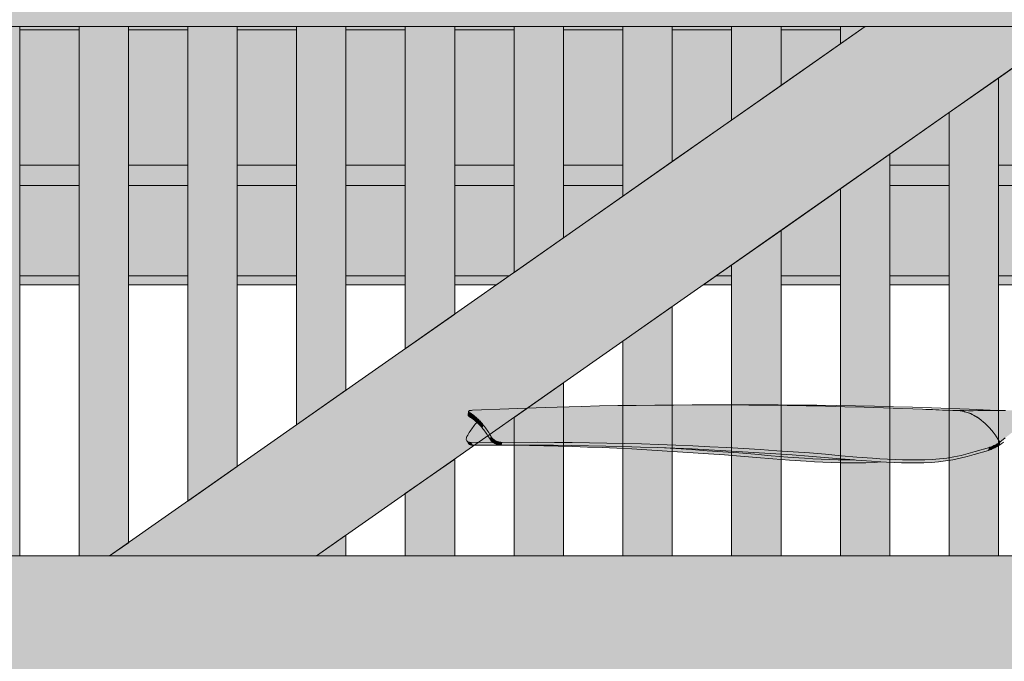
# Model space of a CAD drawing. Header units: millimetres. Extents: x 1567 to 2756, y -116 to 725.
# Tile 98 of 256: x 1694 to 1713, y 427 to 440. Entities that reach past the tile are written whole.
import ezdxf

# ---------------------------------------------------------------- set-up
doc = ezdxf.new("R2010")
doc.units = ezdxf.units.MM
doc.layers.add('Ech.1_50', color=7, linetype='Continuous')

msp = doc.modelspace()

# ---------------------------------------------------------------- hatches: boundary and pattern name
at = {"layer": 'Ech.1_50', "linetype": 'Continuous', "lineweight": 5, "true_color": 0xe6f1fc, "transparency": 33554687}
for points in [[(1586.223, 440.296), (1777.723, 440.296), (1777.723, 481.046), (1586.223, 481.046), (1586.223, 440.296)], [(1693.523, 440.228), (1694.723, 440.228), (1694.723, 440.296), (1693.523, 440.296), (1693.523, 440.228)], [(1695.723, 440.228), (1696.923, 440.228), (1696.923, 440.296), (1695.723, 440.296), (1695.723, 440.228)], [(1697.923, 440.228), (1699.123, 440.228), (1699.123, 440.296), (1697.923, 440.296), (1697.923, 440.228)], [(1700.123, 440.228), (1701.323, 440.228), (1701.323, 440.296), (1700.123, 440.296), (1700.123, 440.228)], [(1702.323, 440.228), (1703.523, 440.228), (1703.523, 440.296), (1702.323, 440.296), (1702.323, 440.228)], [(1704.523, 440.228), (1705.723, 440.228), (1705.723, 440.296), (1704.523, 440.296), (1704.523, 440.228)], [(1706.723, 440.228), (1707.923, 440.228), (1707.923, 440.296), (1706.723, 440.296), (1706.723, 440.228)], [(1708.923, 440.228), (1710.123, 440.228), (1710.123, 440.296), (1708.923, 440.296), (1708.923, 440.228)]]:
    msp.add_hatch(color=7, dxfattribs=at).paths.add_polyline_path(points)
at = {"layer": 'Ech.1_50', "linetype": 'Continuous', "lineweight": 5, "true_color": 0xeaddd7, "transparency": 33554687}
for points in [[(1692.523, 429.596), (1693.523, 429.596), (1693.523, 440.296), (1692.523, 440.296), (1692.523, 429.596)], [(1694.723, 429.596), (1695.341, 429.596), (1695.723, 429.864), (1695.723, 440.296), (1694.723, 440.296), (1694.723, 429.596)], [(1697.923, 440.296), (1696.923, 440.296), (1696.923, 430.704), (1697.923, 431.404), (1697.923, 440.296)], [(1700.123, 440.296), (1699.123, 440.296), (1699.123, 432.244), (1700.123, 432.944), (1700.123, 440.296)], [(1702.323, 440.296), (1701.323, 440.296), (1701.323, 433.785), (1702.323, 434.485), (1702.323, 440.296)], [(1704.523, 440.296), (1703.523, 440.296), (1703.523, 435.325), (1704.523, 436.025), (1704.523, 440.296)], [(1706.723, 440.296), (1705.723, 440.296), (1705.723, 436.866), (1706.723, 437.566), (1706.723, 440.296)], [(1708.923, 440.296), (1707.923, 440.296), (1707.923, 438.406), (1708.923, 439.106), (1708.923, 440.296)], [(1710.622, 440.296), (1710.123, 440.296), (1710.123, 439.947), (1710.622, 440.296)], [(1712.323, 429.596), (1713.323, 429.596), (1713.323, 439.257), (1712.323, 438.557), (1712.323, 429.596)], [(1710.123, 429.596), (1711.123, 429.596), (1711.123, 437.717), (1710.123, 437.017), (1710.123, 429.596)], [(1707.923, 429.596), (1708.923, 429.596), (1708.923, 436.176), (1707.923, 435.476), (1707.923, 429.596)], [(1705.723, 429.596), (1706.723, 429.596), (1706.723, 434.636), (1705.723, 433.936), (1705.723, 429.596)], [(1703.523, 429.596), (1704.523, 429.596), (1704.523, 433.095), (1703.523, 432.395), (1703.523, 429.596)], [(1701.323, 429.596), (1702.323, 429.596), (1702.323, 431.555), (1701.323, 430.855), (1701.323, 429.596)], [(1699.525, 429.596), (1700.123, 429.596), (1700.123, 430.015), (1699.525, 429.596)]]:
    msp.add_hatch(color=254, dxfattribs=at).paths.add_polyline_path(points)
at = {"layer": 'Ech.1_50', "linetype": 'Continuous', "lineweight": 5, "true_color": 0xe0d1b3, "transparency": 33554687}
for points in [[(1693.523, 437.492), (1694.723, 437.492), (1694.723, 440.228), (1693.523, 440.228), (1693.523, 437.492)], [(1695.723, 437.492), (1696.923, 437.492), (1696.923, 440.228), (1695.723, 440.228), (1695.723, 437.492)], [(1697.923, 437.492), (1699.123, 437.492), (1699.123, 440.228), (1697.923, 440.228), (1697.923, 437.492)], [(1700.123, 437.492), (1701.323, 437.492), (1701.323, 440.228), (1700.123, 440.228), (1700.123, 437.492)], [(1702.323, 437.492), (1703.523, 437.492), (1703.523, 440.228), (1702.323, 440.228), (1702.323, 437.492)], [(1704.523, 437.492), (1705.723, 437.492), (1705.723, 440.228), (1704.523, 440.228), (1704.523, 437.492)], [(1707.923, 440.228), (1706.723, 440.228), (1706.723, 437.566), (1707.923, 438.406), (1707.923, 440.228)], [(1710.123, 440.228), (1708.923, 440.228), (1708.923, 439.106), (1710.123, 439.947), (1710.123, 440.228)], [(1713.323, 437.492), (1714.523, 437.492), (1714.523, 440.098), (1713.323, 439.257), (1713.323, 437.492)], [(1711.123, 437.492), (1712.323, 437.492), (1712.323, 438.557), (1711.123, 437.717), (1711.123, 437.492)], [(1693.523, 437.082), (1694.723, 437.082), (1694.723, 437.492), (1693.523, 437.492), (1693.523, 437.082)], [(1695.723, 437.082), (1696.923, 437.082), (1696.923, 437.492), (1695.723, 437.492), (1695.723, 437.082)], [(1697.923, 437.082), (1699.123, 437.082), (1699.123, 437.492), (1697.923, 437.492), (1697.923, 437.082)], [(1700.123, 437.082), (1701.323, 437.082), (1701.323, 437.492), (1700.123, 437.492), (1700.123, 437.082)], [(1702.323, 437.082), (1703.523, 437.082), (1703.523, 437.492), (1702.323, 437.492), (1702.323, 437.082)], [(1704.523, 437.082), (1705.723, 437.082), (1705.723, 437.492), (1704.523, 437.492), (1704.523, 437.082)], [(1711.123, 437.082), (1712.323, 437.082), (1712.323, 437.492), (1711.123, 437.492), (1711.123, 437.082)], [(1713.323, 437.082), (1714.523, 437.082), (1714.523, 437.492), (1713.323, 437.492), (1713.323, 437.082)]]:
    msp.add_hatch(color=254, dxfattribs=at).paths.add_polyline_path(points)
at = {"layer": 'Ech.1_50', "linetype": 'Continuous', "lineweight": 5, "true_color": 0xe0d9d1, "transparency": 33554687}
msp.add_hatch(color=254, dxfattribs=at).paths.add_polyline_path([(1714.807, 440.296), (1710.622, 440.296), (1695.341, 429.596), (1699.525, 429.596), (1714.807, 440.296)])
at = {"layer": 'Ech.1_50', "linetype": 'Continuous', "lineweight": 5, "true_color": 0xf7e0b3, "transparency": 33554687}
for points in [[(1693.523, 435.258), (1694.723, 435.258), (1694.723, 437.082), (1693.523, 437.082), (1693.523, 435.258)], [(1695.723, 435.258), (1696.923, 435.258), (1696.923, 437.082), (1695.723, 437.082), (1695.723, 435.258)], [(1697.923, 435.258), (1699.123, 435.258), (1699.123, 437.082), (1697.923, 437.082), (1697.923, 435.258)], [(1700.123, 435.258), (1701.323, 435.258), (1701.323, 437.082), (1700.123, 437.082), (1700.123, 435.258)], [(1702.323, 435.258), (1703.427, 435.258), (1703.523, 435.325), (1703.523, 437.082), (1702.323, 437.082), (1702.323, 435.258)], [(1705.723, 437.082), (1704.523, 437.082), (1704.523, 436.025), (1705.723, 436.866), (1705.723, 437.082)], [(1708.923, 435.258), (1710.123, 435.258), (1710.123, 437.017), (1708.923, 436.176), (1708.923, 435.258)], [(1711.123, 435.258), (1712.323, 435.258), (1712.323, 437.082), (1711.123, 437.082), (1711.123, 435.258)], [(1713.323, 435.258), (1714.523, 435.258), (1714.523, 437.082), (1713.323, 437.082), (1713.323, 435.258)], [(1707.611, 435.258), (1707.923, 435.258), (1707.923, 435.476), (1707.611, 435.258)], [(1693.523, 435.077), (1694.723, 435.077), (1694.723, 435.258), (1693.523, 435.258), (1693.523, 435.077)], [(1695.723, 435.077), (1696.923, 435.077), (1696.923, 435.258), (1695.723, 435.258), (1695.723, 435.077)], [(1697.923, 435.077), (1699.123, 435.077), (1699.123, 435.258), (1697.923, 435.258), (1697.923, 435.077)], [(1700.123, 435.077), (1701.323, 435.077), (1701.323, 435.258), (1700.123, 435.258), (1700.123, 435.077)], [(1703.427, 435.258), (1702.323, 435.258), (1702.323, 435.077), (1703.169, 435.077), (1703.427, 435.258)], [(1707.353, 435.077), (1707.923, 435.077), (1707.923, 435.258), (1707.611, 435.258), (1707.353, 435.077)], [(1708.923, 435.077), (1710.123, 435.077), (1710.123, 435.258), (1708.923, 435.258), (1708.923, 435.077)], [(1711.123, 435.077), (1712.323, 435.077), (1712.323, 435.258), (1711.123, 435.258), (1711.123, 435.077)], [(1713.323, 435.077), (1714.523, 435.077), (1714.523, 435.258), (1713.323, 435.258), (1713.323, 435.077)]]:
    msp.add_hatch(color=254, dxfattribs=at).paths.add_polyline_path(points)
at = {"layer": 'Ech.1_50', "linetype": 'Continuous', "lineweight": 5, "true_color": 0xb9b9b9, "transparency": 33554687}
h = msp.add_hatch(color=9, dxfattribs=at)
h.paths.add_polyline_path([(1707.505, 432.649), (1707.124, 432.649), (1706.745, 432.647), (1706.368, 432.644), (1705.992, 432.64), (1705.62, 432.635), (1705.249, 432.628), (1704.882, 432.619), (1704.15, 432.599), (1703.418, 432.572), (1702.683, 432.541), (1702.665, 432.539), (1702.648, 432.538), (1702.633, 432.535), (1702.621, 432.533), (1702.612, 432.529), (1702.605, 432.525), (1702.601, 432.521), (1702.6, 432.517), (1702.6, 432.516), (1702.602, 432.51), (1702.607, 432.504), (1702.614, 432.498), (1702.624, 432.491), (1702.632, 432.487), (1702.639, 432.482), (1702.647, 432.478), (1702.654, 432.473), (1702.662, 432.468), (1702.669, 432.463), (1702.677, 432.458), (1702.684, 432.453), (1702.691, 432.447), (1702.699, 432.442), (1702.703, 432.439), (1702.707, 432.436), (1702.711, 432.433), (1702.715, 432.43), (1702.719, 432.427), (1702.723, 432.424), (1702.727, 432.42), (1702.731, 432.417), (1702.735, 432.414), (1702.739, 432.411), (1702.75, 432.401), (1702.762, 432.39), (1702.774, 432.38), (1702.785, 432.369), (1702.797, 432.359), (1702.808, 432.347), (1702.82, 432.336), (1702.831, 432.324), (1702.842, 432.312), (1702.854, 432.3), (1702.857, 432.296), (1702.861, 432.292), (1702.865, 432.287), (1702.869, 432.283), (1702.872, 432.279), (1702.876, 432.275), (1702.88, 432.27), (1702.883, 432.266), (1702.887, 432.262), (1702.891, 432.257), (1702.908, 432.235), (1702.926, 432.212), (1702.943, 432.189), (1702.961, 432.165), (1702.977, 432.141), (1702.994, 432.115), (1703.01, 432.089), (1703.027, 432.062), (1703.043, 432.035), (1703.059, 432.008), (1703.069, 431.993), (1703.081, 431.978), (1703.095, 431.963), (1703.111, 431.95), (1703.129, 431.937), (1703.148, 431.925), (1703.169, 431.915), (1703.191, 431.907), (1703.213, 431.9), (1703.235, 431.896), (1703.257, 431.893), (1703.279, 431.892), (1703.988, 431.894), (1704.342, 431.892), (1704.695, 431.889), (1705.047, 431.884), (1705.399, 431.878), (1705.75, 431.87), (1706.099, 431.86), (1706.447, 431.848), (1706.794, 431.835), (1707.14, 431.82), (1707.483, 431.804), (1707.825, 431.786), (1708.164, 431.766), (1708.501, 431.746), (1708.836, 431.724), (1709.167, 431.701), (1709.496, 431.677), (1709.82, 431.651), (1710.141, 431.623), (1710.458, 431.595), (1710.771, 431.57), (1710.925, 431.559), (1711.079, 431.55), (1711.231, 431.544), (1711.383, 431.539), (1711.533, 431.536), (1711.683, 431.536), (1711.832, 431.538), (1711.98, 431.545), (1712.127, 431.557), (1712.274, 431.574), (1712.42, 431.598), (1712.564, 431.629), (1712.708, 431.664), (1712.852, 431.704), (1713.139, 431.789), (1713.15, 431.794), (1713.161, 431.798), (1713.172, 431.803), (1713.191, 431.81), (1713.209, 431.818), (1713.228, 431.826), (1713.246, 431.835), (1713.263, 431.843), (1713.28, 431.852), (1713.297, 431.862), (1713.313, 431.872), (1713.329, 431.882), (1713.345, 431.892), (1713.352, 431.897), (1713.317, 431.949), (1713.282, 432.001), (1713.273, 432.014), (1713.211, 432.099), (1713.201, 432.113), (1713.193, 432.123), (1713.18, 432.138), (1713.174, 432.145), (1713.137, 432.189), (1713.099, 432.229), (1713.06, 432.266), (1713.059, 432.267), (1713.046, 432.279), (1712.98, 432.336), (1712.974, 432.34), (1712.959, 432.351), (1712.94, 432.366), (1712.929, 432.375), (1712.917, 432.382), (1712.9, 432.394), (1712.898, 432.395), (1712.893, 432.399), (1712.883, 432.406), (1712.837, 432.433), (1712.818, 432.443), (1712.815, 432.445), (1712.79, 432.457), (1712.781, 432.462), (1712.773, 432.466), (1712.74, 432.48), (1712.73, 432.484), (1712.688, 432.499), (1712.645, 432.511), (1712.64, 432.512), (1712.637, 432.512), (1712.627, 432.514), (1712.558, 432.527), (1712.479, 432.535), (1712.478, 432.536), (1712.477, 432.536), (1712.443, 432.537), (1712.408, 432.538), (1712.401, 432.539), (1712.331, 432.541), (1712.261, 432.543), (1712.192, 432.546), (1712.123, 432.549), (1712.055, 432.551), (1711.988, 432.554), (1711.922, 432.556), (1711.855, 432.559), (1711.786, 432.562), (1710.996, 432.589), (1710.603, 432.601), (1710.211, 432.612), (1709.821, 432.621), (1709.432, 432.629), (1708.658, 432.641), (1708.272, 432.645), (1707.888, 432.648), (1707.505, 432.649)])
h.paths.add_polyline_path([(1713.193, 432.123), (1713.211, 432.1), (1713.211, 432.099), (1713.193, 432.123), (1713.185, 432.133), (1713.175, 432.145), (1713.183, 432.135), (1713.193, 432.123)])
for points in [[(1702.606, 432.421), (1702.615, 432.415), (1702.624, 432.491), (1702.614, 432.498), (1702.607, 432.504), (1702.602, 432.51), (1702.6, 432.516), (1702.592, 432.439), (1702.592, 432.438), (1702.594, 432.433), (1702.598, 432.427), (1702.606, 432.421)], [(1702.615, 432.415), (1702.622, 432.41), (1702.63, 432.406), (1702.637, 432.401), (1702.644, 432.397), (1702.652, 432.392), (1702.659, 432.387), (1702.666, 432.382), (1702.673, 432.377), (1702.681, 432.372), (1702.688, 432.367), (1702.699, 432.442), (1702.691, 432.447), (1702.684, 432.453), (1702.677, 432.458), (1702.669, 432.463), (1702.662, 432.468), (1702.654, 432.473), (1702.647, 432.478), (1702.639, 432.482), (1702.632, 432.487), (1702.624, 432.491), (1702.615, 432.415)], [(1702.688, 432.367), (1702.692, 432.364), (1702.696, 432.361), (1702.699, 432.358), (1702.703, 432.355), (1702.707, 432.352), (1702.711, 432.349), (1702.715, 432.346), (1702.719, 432.343), (1702.723, 432.34), (1702.727, 432.337), (1702.739, 432.411), (1702.735, 432.414), (1702.731, 432.417), (1702.727, 432.42), (1702.723, 432.424), (1702.719, 432.427), (1702.715, 432.43), (1702.711, 432.433), (1702.707, 432.436), (1702.703, 432.439), (1702.699, 432.442), (1702.688, 432.367)], [(1702.727, 432.337), (1702.738, 432.327), (1702.749, 432.317), (1702.761, 432.307), (1702.772, 432.297), (1702.783, 432.287), (1702.795, 432.276), (1702.806, 432.265), (1702.817, 432.253), (1702.828, 432.242), (1702.839, 432.23), (1702.854, 432.3), (1702.842, 432.312), (1702.831, 432.324), (1702.82, 432.336), (1702.808, 432.347), (1702.797, 432.359), (1702.785, 432.369), (1702.774, 432.38), (1702.762, 432.39), (1702.75, 432.401), (1702.739, 432.411), (1702.727, 432.337)], [(1715.498, 432.556), (1715.486, 432.556), (1715.474, 432.556), (1715.462, 432.556), (1715.45, 432.556), (1715.438, 432.556), (1715.426, 432.556), (1715.414, 432.555), (1715.402, 432.555), (1715.39, 432.555), (1715.378, 432.555), (1715.366, 432.555), (1715.354, 432.555), (1715.342, 432.555), (1715.331, 432.555), (1715.319, 432.555), (1715.307, 432.555), (1715.296, 432.555), (1715.284, 432.555), (1715.272, 432.554), (1715.261, 432.554), (1715.249, 432.554), (1715.237, 432.554), (1715.226, 432.554), (1715.214, 432.554), (1715.203, 432.554), (1715.192, 432.554), (1715.182, 432.553), (1715.171, 432.553), (1715.161, 432.553), (1715.151, 432.553), (1715.141, 432.553), (1715.131, 432.553), (1715.121, 432.553), (1715.111, 432.552), (1715.101, 432.552), (1715.092, 432.552), (1715.082, 432.552), (1715.072, 432.552), (1715.051, 432.551), (1715.017, 432.551), (1714.939, 432.55), (1714.918, 432.549), (1714.907, 432.549), (1714.896, 432.549), (1714.886, 432.549), (1714.876, 432.549), (1714.866, 432.549), (1714.856, 432.548), (1714.846, 432.548), (1714.836, 432.548), (1714.827, 432.548), (1714.817, 432.548), (1714.806, 432.548), (1714.795, 432.548), (1714.784, 432.547), (1714.774, 432.547), (1714.764, 432.547), (1714.754, 432.547), (1714.752, 432.547), (1714.745, 432.547), (1714.746, 432.547), (1714.737, 432.547), (1714.734, 432.547), (1714.733, 432.547), (1714.73, 432.547), (1714.728, 432.547), (1714.723, 432.547), (1714.721, 432.547), (1714.714, 432.547), (1714.679, 432.547), (1714.617, 432.547), (1714.549, 432.547), (1714.476, 432.546), (1714.399, 432.546), (1714.319, 432.546), (1714.156, 432.545), (1713.99, 432.544), (1713.82, 432.543), (1713.733, 432.542), (1713.644, 432.541), (1713.464, 432.539), (1713.279, 432.537), (1713.092, 432.534), (1712.905, 432.533), (1712.811, 432.532), (1712.716, 432.532), (1712.62, 432.533), (1712.522, 432.535), (1712.499, 432.535), (1712.497, 432.535), (1712.493, 432.536), (1712.489, 432.536), (1712.48, 432.536), (1712.558, 432.527), (1712.627, 432.514), (1712.637, 432.512), (1712.64, 432.512), (1712.645, 432.511), (1712.688, 432.499), (1712.73, 432.484), (1712.74, 432.48), (1712.753, 432.474), (1712.79, 432.458), (1712.837, 432.433), (1712.883, 432.406), (1712.929, 432.375), (1712.974, 432.34), (1713.019, 432.303), (1713.046, 432.279), (1713.059, 432.267), (1713.06, 432.266), (1713.062, 432.264), (1713.064, 432.262), (1713.108, 432.219), (1713.151, 432.173), (1713.174, 432.145), (1713.175, 432.145), (1713.185, 432.133), (1713.193, 432.123), (1713.234, 432.07), (1713.274, 432.014), (1713.277, 432.009), (1713.282, 432.001), (1713.352, 431.897), (1713.457, 431.982), (1713.561, 432.065), (1713.665, 432.145), (1713.72, 432.181), (1713.778, 432.215), (1713.839, 432.247), (1713.904, 432.276), (1713.97, 432.303), (1714.039, 432.329), (1714.109, 432.352), (1714.182, 432.374), (1714.257, 432.394), (1714.334, 432.412), (1714.413, 432.429), (1714.494, 432.445), (1714.576, 432.459), (1714.66, 432.473), (1714.745, 432.485), (1714.832, 432.497), (1714.92, 432.507), (1715.009, 432.517), (1715.1, 432.526), (1715.192, 432.533), (1715.285, 432.539), (1715.381, 432.543), (1715.477, 432.546), (1715.524, 432.546), (1715.526, 432.546), (1715.572, 432.547), (1715.573, 432.547), (1715.62, 432.547), (1715.667, 432.547), (1715.759, 432.547), (1715.848, 432.547), (1715.934, 432.547), (1715.977, 432.547), (1716.018, 432.547), (1716.058, 432.547), (1716.095, 432.547), (1716.099, 432.547), (1716.112, 432.547), (1716.118, 432.547), (1716.122, 432.547), (1716.136, 432.547), (1716.217, 432.547), (1716.22, 432.547), (1716.219, 432.55), (1716.22, 432.553), (1716.21, 432.548), (1716.2, 432.548), (1716.19, 432.548), (1716.18, 432.548), (1716.17, 432.549), (1716.158, 432.549), (1716.145, 432.549), (1716.132, 432.549), (1716.118, 432.549), (1716.103, 432.55), (1716.075, 432.55), (1716.063, 432.551), (1716.051, 432.551), (1716.039, 432.551), (1716.026, 432.551), (1716.013, 432.551), (1716, 432.552), (1715.987, 432.552), (1715.974, 432.552), (1715.962, 432.552), (1715.95, 432.552), (1715.938, 432.552), (1715.926, 432.553), (1715.914, 432.553), (1715.902, 432.553), (1715.89, 432.553), (1715.878, 432.553), (1715.759, 432.554), (1715.735, 432.554), (1715.723, 432.554), (1715.711, 432.555), (1715.699, 432.555), (1715.686, 432.555), (1715.674, 432.555), (1715.661, 432.555), (1715.649, 432.555), (1715.636, 432.555), (1715.624, 432.555), (1715.612, 432.555), (1715.599, 432.555), (1715.587, 432.555), (1715.574, 432.555), (1715.562, 432.556), (1715.549, 432.556), (1715.536, 432.556), (1715.523, 432.556), (1715.511, 432.556), (1715.498, 432.556)], [(1702.641, 431.892), (1703.092, 431.893), (1703.077, 431.905), (1703.062, 431.919), (1703.05, 431.934), (1703.04, 431.949), (1703.024, 431.976), (1703.009, 432.002), (1702.993, 432.027), (1702.977, 432.052), (1702.96, 432.077), (1702.944, 432.1), (1702.927, 432.123), (1702.91, 432.145), (1702.892, 432.167), (1702.875, 432.189), (1702.871, 432.193), (1702.868, 432.197), (1702.864, 432.202), (1702.861, 432.206), (1702.857, 432.21), (1702.853, 432.214), (1702.85, 432.218), (1702.846, 432.222), (1702.843, 432.226), (1702.839, 432.23), (1702.828, 432.242), (1702.817, 432.253), (1702.806, 432.265), (1702.795, 432.276), (1702.783, 432.287), (1702.772, 432.297), (1702.771, 432.298), (1702.769, 432.296), (1702.765, 432.292), (1702.761, 432.287), (1702.758, 432.283), (1702.754, 432.279), (1702.751, 432.275), (1702.747, 432.27), (1702.743, 432.266), (1702.74, 432.262), (1702.736, 432.257), (1702.719, 432.235), (1702.701, 432.212), (1702.684, 432.189), (1702.667, 432.165), (1702.65, 432.141), (1702.634, 432.115), (1702.618, 432.089), (1702.602, 432.062), (1702.586, 432.035), (1702.571, 432.008), (1702.564, 431.993), (1702.559, 431.978), (1702.556, 431.963), (1702.557, 431.95), (1702.56, 431.937), (1702.565, 431.925), (1702.566, 431.924), (1702.573, 431.915), (1702.583, 431.907), (1702.594, 431.9), (1702.608, 431.896), (1702.624, 431.893), (1702.641, 431.892)], [(1702.839, 432.23), (1702.843, 432.226), (1702.846, 432.222), (1702.85, 432.218), (1702.853, 432.214), (1702.857, 432.21), (1702.861, 432.206), (1702.864, 432.202), (1702.868, 432.197), (1702.871, 432.193), (1702.875, 432.189), (1702.891, 432.257), (1702.887, 432.262), (1702.883, 432.266), (1702.88, 432.27), (1702.876, 432.275), (1702.872, 432.279), (1702.869, 432.283), (1702.865, 432.287), (1702.861, 432.292), (1702.857, 432.296), (1702.854, 432.3), (1702.839, 432.23)], [(1702.875, 432.189), (1702.892, 432.167), (1702.91, 432.145), (1702.927, 432.123), (1702.944, 432.1), (1702.96, 432.077), (1702.977, 432.052), (1702.993, 432.027), (1703.009, 432.002), (1703.024, 431.976), (1703.04, 431.949), (1703.059, 432.008), (1703.043, 432.035), (1703.027, 432.062), (1703.01, 432.089), (1702.994, 432.115), (1702.977, 432.141), (1702.961, 432.165), (1702.943, 432.189), (1702.926, 432.212), (1702.908, 432.235), (1702.891, 432.257), (1702.875, 432.189)], [(1703.279, 431.892), (1703.257, 431.893), (1703.235, 431.896), (1703.213, 431.9), (1703.191, 431.907), (1703.169, 431.915), (1703.148, 431.925), (1703.129, 431.937), (1703.111, 431.95), (1703.095, 431.963), (1703.081, 431.978), (1703.069, 431.993), (1703.059, 432.008), (1703.04, 431.949), (1703.05, 431.934), (1703.062, 431.919), (1703.077, 431.905), (1703.093, 431.892), (1703.111, 431.88), (1703.131, 431.869), (1703.151, 431.859), (1703.173, 431.851), (1703.194, 431.845), (1703.216, 431.84), (1703.238, 431.838), (1703.26, 431.837), (1703.279, 431.892)], [(1713.201, 432.113), (1713.193, 432.123), (1713.211, 432.1), (1713.201, 432.113)], [(1702.641, 431.892), (1702.624, 431.893), (1702.608, 431.896), (1702.594, 431.9), (1702.583, 431.907), (1702.572, 431.915), (1702.602, 431.869), (1702.602, 431.869), (1702.61, 431.859), (1702.621, 431.851), (1702.633, 431.845), (1702.646, 431.84), (1702.662, 431.838), (1702.679, 431.837), (1702.641, 431.892)], [(1710.291, 431.477), (1710.466, 431.477), (1710.64, 431.481), (1710.816, 431.488), (1710.942, 431.497), (1710.906, 431.499), (1710.752, 431.509), (1710.44, 431.533), (1710.412, 431.536), (1710.255, 431.536), (1710.082, 431.539), (1709.909, 431.544), (1709.737, 431.55), (1709.566, 431.559), (1709.396, 431.57), (1709.059, 431.595), (1708.725, 431.623), (1708.395, 431.651), (1708.069, 431.677), (1707.746, 431.701), (1707.427, 431.724), (1707.11, 431.746), (1706.797, 431.766), (1706.569, 431.781), (1706.431, 431.786), (1706.082, 431.798), (1705.732, 431.808), (1705.382, 431.817), (1705.03, 431.824), (1704.677, 431.83), (1704.324, 431.834), (1703.97, 431.836), (1703.26, 431.837), (1703.238, 431.838), (1703.216, 431.84), (1703.194, 431.845), (1703.173, 431.851), (1703.151, 431.859), (1703.131, 431.869), (1703.111, 431.88), (1703.093, 431.892), (1703.092, 431.893), (1702.641, 431.892), (1702.679, 431.837), (1703.253, 431.836), (1703.542, 431.834), (1703.832, 431.83), (1704.123, 431.824), (1704.415, 431.817), (1704.71, 431.808), (1705.006, 431.798), (1705.304, 431.786), (1705.604, 431.773), (1705.906, 431.758), (1706.211, 431.741), (1706.519, 431.723), (1706.83, 431.703), (1707.143, 431.683), (1707.459, 431.661), (1707.779, 431.638), (1708.102, 431.615), (1708.429, 431.589), (1708.759, 431.561), (1709.093, 431.533), (1709.431, 431.509), (1709.601, 431.499), (1709.772, 431.49), (1709.944, 431.484), (1710.117, 431.479), (1710.291, 431.477)], [(1703.26, 431.837), (1703.97, 431.836), (1704.324, 431.834), (1704.677, 431.83), (1705.03, 431.824), (1705.382, 431.817), (1705.732, 431.808), (1706.082, 431.798), (1706.431, 431.786), (1706.778, 431.773), (1707.123, 431.758), (1707.466, 431.741), (1707.808, 431.723), (1708.147, 431.703), (1708.484, 431.683), (1708.819, 431.661), (1709.15, 431.638), (1709.478, 431.615), (1709.803, 431.589), (1710.123, 431.561), (1710.44, 431.533), (1710.752, 431.509), (1710.906, 431.499), (1711.059, 431.49), (1711.212, 431.484), (1711.363, 431.479), (1711.513, 431.477), (1711.663, 431.477), (1711.811, 431.481), (1711.959, 431.488), (1712.107, 431.5), (1712.253, 431.517), (1712.399, 431.541), (1712.544, 431.572), (1712.689, 431.607), (1712.833, 431.646), (1713.121, 431.73), (1713.139, 431.789), (1712.852, 431.704), (1712.708, 431.664), (1712.564, 431.629), (1712.42, 431.598), (1712.274, 431.574), (1712.127, 431.557), (1711.98, 431.545), (1711.832, 431.538), (1711.683, 431.536), (1711.533, 431.536), (1711.383, 431.539), (1711.231, 431.544), (1711.079, 431.55), (1710.925, 431.559), (1710.771, 431.57), (1710.458, 431.595), (1710.141, 431.623), (1709.82, 431.651), (1709.496, 431.677), (1709.167, 431.701), (1708.836, 431.724), (1708.501, 431.746), (1708.164, 431.766), (1707.825, 431.786), (1707.483, 431.804), (1707.14, 431.82), (1706.794, 431.835), (1706.447, 431.848), (1706.099, 431.86), (1705.75, 431.87), (1705.399, 431.878), (1705.047, 431.884), (1704.695, 431.889), (1704.342, 431.892), (1703.988, 431.894), (1703.279, 431.892), (1703.26, 431.837)], [(1713.121, 431.73), (1713.132, 431.734), (1713.144, 431.739), (1713.155, 431.743), (1713.172, 431.803), (1713.161, 431.798), (1713.15, 431.794), (1713.139, 431.789), (1713.121, 431.73)], [(1713.155, 431.743), (1713.174, 431.751), (1713.193, 431.758), (1713.211, 431.766), (1713.229, 431.775), (1713.247, 431.783), (1713.265, 431.792), (1713.281, 431.802), (1713.298, 431.811), (1713.314, 431.821), (1713.331, 431.831), (1713.333, 431.842), (1713.314, 431.872), (1713.329, 431.882), (1713.345, 431.892), (1713.313, 431.872), (1713.297, 431.862), (1713.28, 431.852), (1713.263, 431.843), (1713.246, 431.835), (1713.228, 431.826), (1713.209, 431.818), (1713.191, 431.81), (1713.172, 431.803), (1713.155, 431.743)], [(1710.255, 431.536), (1710.412, 431.536), (1710.123, 431.561), (1709.803, 431.589), (1709.478, 431.615), (1709.15, 431.638), (1708.819, 431.661), (1708.484, 431.683), (1708.147, 431.703), (1707.808, 431.723), (1707.466, 431.741), (1707.123, 431.758), (1706.778, 431.773), (1706.569, 431.781), (1706.797, 431.766), (1707.11, 431.746), (1707.427, 431.724), (1707.746, 431.701), (1708.069, 431.677), (1708.395, 431.651), (1708.725, 431.623), (1709.059, 431.595), (1709.396, 431.57), (1709.566, 431.559), (1709.737, 431.55), (1709.909, 431.544), (1710.082, 431.539), (1710.255, 431.536)]]:
    msp.add_hatch(color=9, dxfattribs=at).paths.add_polyline_path(points)
at = {"layer": 'Ech.1_50', "linetype": 'Continuous', "lineweight": 5, "true_color": 0xe3bbbb, "transparency": 33554687}
msp.add_hatch(color=9, dxfattribs=at).paths.add_polyline_path([(1683.723, 427.196), (1750.723, 427.196), (1750.723, 429.596), (1683.723, 429.596), (1683.723, 427.196)])

# ---------------------------------------------------------------- linework, layer by layer
at = {"layer": 'Ech.1_50', "color": 250, "linetype": 'Continuous', "lineweight": 5}
for p, q in [((1708.081, 432.649), (1707.888, 432.648)), ((1708.475, 432.649), (1708.081, 432.649)), ((1708.868, 432.648), (1708.475, 432.649)), ((1709.26, 432.645), (1708.868, 432.648)), ((1709.65, 432.641), (1709.26, 432.645)), ((1710.427, 432.629), (1709.65, 432.641)), ((1710.814, 432.621), (1710.427, 432.629)), ((1711.2, 432.612), (1710.814, 432.621)), ((1711.584, 432.601), (1711.2, 432.612)), ((1711.966, 432.589), (1711.584, 432.601)), ((1712.728, 432.562), (1711.966, 432.589)), ((1712.479, 432.536), (1712.478, 432.536)), ((1712.48, 432.536), (1712.478, 432.536)), ((1712.479, 432.535), (1712.478, 432.536)), ((1712.479, 432.536), (1712.479, 432.536)), ((1712.48, 432.536), (1712.479, 432.536)), ((1712.53, 432.533), (1712.499, 432.535)), ((1712.505, 432.535), (1712.499, 432.535)), ((1712.553, 432.531), (1712.53, 432.533)), ((1712.551, 432.531), (1712.537, 432.533)), ((1712.555, 432.53), (1712.55, 432.531)), ((1712.564, 432.529), (1712.551, 432.531)), ((1712.591, 432.523), (1712.553, 432.531)), ((1712.564, 432.529), (1712.555, 432.53)), ((1712.564, 432.529), (1712.556, 432.53)), ((1712.584, 432.524), (1712.564, 432.529)), ((1712.627, 432.514), (1712.591, 432.523)), ((1712.688, 432.497), (1712.637, 432.512)), ((1712.638, 432.512), (1712.637, 432.512)), ((1712.64, 432.511), (1712.638, 432.512)), ((1712.731, 432.483), (1712.686, 432.498)), ((1712.74, 432.479), (1712.688, 432.497)), ((1712.753, 432.474), (1712.731, 432.483)), ((1713.293, 432.537), (1712.732, 432.562)), ((1712.74, 432.48), (1712.735, 432.481)), ((1712.818, 432.444), (1712.79, 432.458)), ((1712.86, 432.42), (1712.818, 432.444)), ((1712.898, 432.395), (1712.818, 432.443)), ((1712.893, 432.399), (1712.818, 432.443)), ((1712.883, 432.405), (1712.86, 432.42)), ((1712.893, 432.398), (1712.893, 432.399)), ((1712.959, 432.351), (1712.9, 432.394)), ((1713.337, 431.836), (1713.331, 431.831)), ((1713.338, 431.835), (1713.352, 431.897)), ((1713.339, 431.836), (1713.338, 431.835)), ((1713.339, 431.836), (1713.338, 431.835)), ((1713.338, 431.835), (1713.338, 431.835)), ((1713.34, 431.837), (1713.339, 431.836)), ((1713.34, 431.836), (1713.339, 431.836)), ((1713.341, 431.837), (1713.34, 431.836)), ((1713.341, 431.837), (1713.34, 431.837)), ((1713.341, 431.838), (1713.341, 431.837)), ((1713.342, 431.838), (1713.341, 431.838)), ((1713.342, 431.838), (1713.341, 431.837)), ((1713.343, 431.839), (1713.342, 431.838)), ((1713.343, 431.839), (1713.342, 431.838)), ((1713.344, 431.839), (1713.343, 431.839)), ((1713.344, 431.839), (1713.343, 431.839)), ((1713.345, 431.84), (1713.344, 431.839)), ((1713.345, 431.84), (1713.344, 431.84)), ((1713.344, 431.84), (1713.344, 431.839)), ((1713.346, 431.841), (1713.345, 431.84)), ((1713.346, 431.841), (1713.345, 431.84)), ((1713.366, 431.854), (1713.346, 431.841)), ((1713.346, 431.841), (1713.346, 431.841)), ((1713.378, 431.863), (1713.366, 431.854)), ((1713.38, 431.864), (1713.378, 431.863)), ((1713.381, 431.865), (1713.38, 431.864)), ((1713.382, 431.865), (1713.381, 431.865)), ((1713.384, 431.866), (1713.382, 431.865)), ((1713.385, 431.867), (1713.384, 431.866)), ((1713.386, 431.868), (1713.385, 431.867)), ((1713.387, 431.869), (1713.386, 431.868)), ((1713.389, 431.87), (1713.387, 431.869)), ((1713.39, 431.871), (1713.389, 431.87)), ((1713.391, 431.872), (1713.39, 431.871)), ((1713.392, 431.873), (1713.391, 431.872)), ((1713.394, 431.874), (1713.392, 431.873)), ((1713.395, 431.875), (1713.394, 431.874)), ((1713.396, 431.875), (1713.395, 431.875)), ((1713.397, 431.876), (1713.396, 431.875)), ((1713.399, 431.877), (1713.397, 431.876)), ((1713.4, 431.878), (1713.399, 431.877)), ((1713.401, 431.879), (1713.4, 431.878)), ((1713.403, 431.88), (1713.401, 431.879)), ((1713.404, 431.881), (1713.403, 431.88)), ((1713.409, 431.885), (1713.404, 431.881)), ((1713.41, 431.885), (1713.409, 431.885)), ((1713.411, 431.886), (1713.41, 431.886)), ((1713.41, 431.886), (1713.41, 431.885)), ((1713.412, 431.887), (1713.411, 431.886)), ((1713.413, 431.888), (1713.412, 431.887)), ((1713.412, 431.887), (1713.412, 431.887)), ((1713.414, 431.888), (1713.413, 431.888)), ((1713.415, 431.889), (1713.414, 431.889)), ((1713.414, 431.889), (1713.414, 431.888)), ((1713.416, 431.89), (1713.415, 431.889)), ((1713.417, 431.891), (1713.416, 431.89)), ((1713.416, 431.89), (1713.416, 431.89)), ((1713.418, 431.891), (1713.417, 431.891)), ((1713.419, 431.892), (1713.418, 431.891)), ((1713.418, 431.891), (1713.418, 431.891)), ((1713.421, 431.893), (1713.419, 431.892)), ((1713.42, 431.893), (1713.419, 431.892)), ((1713.419, 431.892), (1713.419, 431.892)), ((1713.421, 431.893), (1713.42, 431.893)), ((1713.422, 431.894), (1713.421, 431.894)), ((1713.421, 431.894), (1713.421, 431.893))]:
    msp.add_line(p, q, dxfattribs=at)
at = {"layer": 'Ech.1_50', "color": 7, "linetype": 'Continuous', "lineweight": 5}
for points in [[(1586.223, 440.296), (1777.723, 440.296), (1777.723, 481.046), (1586.223, 481.046), (1586.223, 440.296)], [(1692.523, 429.596), (1693.523, 429.596), (1693.523, 440.296), (1692.523, 440.296), (1692.523, 429.596)], [(1693.523, 440.228), (1694.723, 440.228), (1694.723, 440.296), (1693.523, 440.296), (1693.523, 440.228)], [(1693.523, 437.492), (1694.723, 437.492), (1694.723, 440.228), (1693.523, 440.228), (1693.523, 437.492)], [(1694.723, 429.596), (1695.341, 429.596), (1695.723, 429.864), (1695.723, 440.296), (1694.723, 440.296), (1694.723, 429.596)], [(1714.807, 440.296), (1710.622, 440.296), (1695.341, 429.596), (1699.525, 429.596), (1714.807, 440.296)], [(1695.723, 440.228), (1696.923, 440.228), (1696.923, 440.296), (1695.723, 440.296), (1695.723, 440.228)], [(1695.723, 437.492), (1696.923, 437.492), (1696.923, 440.228), (1695.723, 440.228), (1695.723, 437.492)], [(1697.923, 440.296), (1696.923, 440.296), (1696.923, 430.704), (1697.923, 431.404), (1697.923, 440.296)], [(1697.923, 440.228), (1699.123, 440.228), (1699.123, 440.296), (1697.923, 440.296), (1697.923, 440.228)], [(1697.923, 437.492), (1699.123, 437.492), (1699.123, 440.228), (1697.923, 440.228), (1697.923, 437.492)], [(1700.123, 440.296), (1699.123, 440.296), (1699.123, 432.244), (1700.123, 432.944), (1700.123, 440.296)], [(1700.123, 440.228), (1701.323, 440.228), (1701.323, 440.296), (1700.123, 440.296), (1700.123, 440.228)], [(1700.123, 437.492), (1701.323, 437.492), (1701.323, 440.228), (1700.123, 440.228), (1700.123, 437.492)], [(1702.323, 440.296), (1701.323, 440.296), (1701.323, 433.785), (1702.323, 434.485), (1702.323, 440.296)], [(1702.323, 440.228), (1703.523, 440.228), (1703.523, 440.296), (1702.323, 440.296), (1702.323, 440.228)], [(1702.323, 437.492), (1703.523, 437.492), (1703.523, 440.228), (1702.323, 440.228), (1702.323, 437.492)], [(1704.523, 440.296), (1703.523, 440.296), (1703.523, 435.325), (1704.523, 436.025), (1704.523, 440.296)], [(1704.523, 440.228), (1705.723, 440.228), (1705.723, 440.296), (1704.523, 440.296), (1704.523, 440.228)], [(1704.523, 437.492), (1705.723, 437.492), (1705.723, 440.228), (1704.523, 440.228), (1704.523, 437.492)], [(1706.723, 440.296), (1705.723, 440.296), (1705.723, 436.866), (1706.723, 437.566), (1706.723, 440.296)], [(1706.723, 440.228), (1707.923, 440.228), (1707.923, 440.296), (1706.723, 440.296), (1706.723, 440.228)], [(1707.923, 440.228), (1706.723, 440.228), (1706.723, 437.566), (1707.923, 438.406), (1707.923, 440.228)], [(1708.923, 440.296), (1707.923, 440.296), (1707.923, 438.406), (1708.923, 439.106), (1708.923, 440.296)], [(1708.923, 440.228), (1710.123, 440.228), (1710.123, 440.296), (1708.923, 440.296), (1708.923, 440.228)], [(1710.123, 440.228), (1708.923, 440.228), (1708.923, 439.106), (1710.123, 439.947), (1710.123, 440.228)], [(1710.622, 440.296), (1710.123, 440.296), (1710.123, 439.947), (1710.622, 440.296)], [(1713.323, 437.492), (1714.523, 437.492), (1714.523, 440.098), (1713.323, 439.257), (1713.323, 437.492)], [(1712.323, 429.596), (1713.323, 429.596), (1713.323, 439.257), (1712.323, 438.557), (1712.323, 429.596)], [(1711.123, 437.492), (1712.323, 437.492), (1712.323, 438.557), (1711.123, 437.717), (1711.123, 437.492)], [(1710.123, 429.596), (1711.123, 429.596), (1711.123, 437.717), (1710.123, 437.017), (1710.123, 429.596)], [(1693.523, 437.082), (1694.723, 437.082), (1694.723, 437.492), (1693.523, 437.492), (1693.523, 437.082)], [(1695.723, 437.082), (1696.923, 437.082), (1696.923, 437.492), (1695.723, 437.492), (1695.723, 437.082)], [(1697.923, 437.082), (1699.123, 437.082), (1699.123, 437.492), (1697.923, 437.492), (1697.923, 437.082)], [(1700.123, 437.082), (1701.323, 437.082), (1701.323, 437.492), (1700.123, 437.492), (1700.123, 437.082)], [(1702.323, 437.082), (1703.523, 437.082), (1703.523, 437.492), (1702.323, 437.492), (1702.323, 437.082)], [(1704.523, 437.082), (1705.723, 437.082), (1705.723, 437.492), (1704.523, 437.492), (1704.523, 437.082)], [(1711.123, 437.082), (1712.323, 437.082), (1712.323, 437.492), (1711.123, 437.492), (1711.123, 437.082)], [(1713.323, 437.082), (1714.523, 437.082), (1714.523, 437.492), (1713.323, 437.492), (1713.323, 437.082)], [(1693.523, 435.258), (1694.723, 435.258), (1694.723, 437.082), (1693.523, 437.082), (1693.523, 435.258)], [(1695.723, 435.258), (1696.923, 435.258), (1696.923, 437.082), (1695.723, 437.082), (1695.723, 435.258)], [(1697.923, 435.258), (1699.123, 435.258), (1699.123, 437.082), (1697.923, 437.082), (1697.923, 435.258)], [(1700.123, 435.258), (1701.323, 435.258), (1701.323, 437.082), (1700.123, 437.082), (1700.123, 435.258)], [(1702.323, 435.258), (1703.427, 435.258), (1703.523, 435.325), (1703.523, 437.082), (1702.323, 437.082), (1702.323, 435.258)], [(1705.723, 437.082), (1704.523, 437.082), (1704.523, 436.025), (1705.723, 436.866), (1705.723, 437.082)], [(1708.923, 435.258), (1710.123, 435.258), (1710.123, 437.017), (1708.923, 436.176), (1708.923, 435.258)], [(1711.123, 435.258), (1712.323, 435.258), (1712.323, 437.082), (1711.123, 437.082), (1711.123, 435.258)], [(1713.323, 435.258), (1714.523, 435.258), (1714.523, 437.082), (1713.323, 437.082), (1713.323, 435.258)], [(1707.923, 429.596), (1708.923, 429.596), (1708.923, 436.176), (1707.923, 435.476), (1707.923, 429.596)], [(1707.611, 435.258), (1707.923, 435.258), (1707.923, 435.476), (1707.611, 435.258)], [(1693.523, 435.077), (1694.723, 435.077), (1694.723, 435.258), (1693.523, 435.258), (1693.523, 435.077)], [(1695.723, 435.077), (1696.923, 435.077), (1696.923, 435.258), (1695.723, 435.258), (1695.723, 435.077)], [(1697.923, 435.077), (1699.123, 435.077), (1699.123, 435.258), (1697.923, 435.258), (1697.923, 435.077)], [(1700.123, 435.077), (1701.323, 435.077), (1701.323, 435.258), (1700.123, 435.258), (1700.123, 435.077)], [(1703.427, 435.258), (1702.323, 435.258), (1702.323, 435.077), (1703.169, 435.077), (1703.427, 435.258)], [(1707.353, 435.077), (1707.923, 435.077), (1707.923, 435.258), (1707.611, 435.258), (1707.353, 435.077)], [(1708.923, 435.077), (1710.123, 435.077), (1710.123, 435.258), (1708.923, 435.258), (1708.923, 435.077)], [(1711.123, 435.077), (1712.323, 435.077), (1712.323, 435.258), (1711.123, 435.258), (1711.123, 435.077)], [(1713.323, 435.077), (1714.523, 435.077), (1714.523, 435.258), (1713.323, 435.258), (1713.323, 435.077)], [(1705.723, 429.596), (1706.723, 429.596), (1706.723, 434.636), (1705.723, 433.936), (1705.723, 429.596)], [(1703.523, 429.596), (1704.523, 429.596), (1704.523, 433.095), (1703.523, 432.395), (1703.523, 429.596)], [(1707.505, 432.649), (1707.124, 432.649), (1706.745, 432.647), (1706.368, 432.644), (1705.992, 432.64), (1705.62, 432.635), (1705.249, 432.628), (1704.882, 432.619), (1704.15, 432.599), (1703.418, 432.572), (1702.683, 432.541), (1702.665, 432.539), (1702.648, 432.538), (1702.633, 432.535), (1702.621, 432.533), (1702.612, 432.529), (1702.605, 432.525), (1702.601, 432.521), (1702.6, 432.517), (1702.6, 432.516), (1702.602, 432.51), (1702.607, 432.504), (1702.614, 432.498), (1702.624, 432.491), (1702.632, 432.487), (1702.639, 432.482), (1702.647, 432.478), (1702.654, 432.473), (1702.662, 432.468), (1702.669, 432.463), (1702.677, 432.458), (1702.684, 432.453), (1702.691, 432.447), (1702.699, 432.442), (1702.703, 432.439), (1702.707, 432.436), (1702.711, 432.433), (1702.715, 432.43), (1702.719, 432.427), (1702.723, 432.424), (1702.727, 432.42), (1702.731, 432.417), (1702.735, 432.414), (1702.739, 432.411), (1702.75, 432.401), (1702.762, 432.39), (1702.774, 432.38), (1702.785, 432.369), (1702.797, 432.359), (1702.808, 432.347), (1702.82, 432.336), (1702.831, 432.324), (1702.842, 432.312), (1702.854, 432.3), (1702.857, 432.296), (1702.861, 432.292), (1702.865, 432.287), (1702.869, 432.283), (1702.872, 432.279), (1702.876, 432.275), (1702.88, 432.27), (1702.883, 432.266), (1702.887, 432.262), (1702.891, 432.257), (1702.908, 432.235), (1702.926, 432.212), (1702.943, 432.189), (1702.961, 432.165), (1702.977, 432.141), (1702.994, 432.115), (1703.01, 432.089), (1703.027, 432.062), (1703.043, 432.035), (1703.059, 432.008), (1703.069, 431.993), (1703.081, 431.978), (1703.095, 431.963), (1703.111, 431.95), (1703.129, 431.937), (1703.148, 431.925), (1703.169, 431.915), (1703.191, 431.907), (1703.213, 431.9), (1703.235, 431.896), (1703.257, 431.893), (1703.279, 431.892), (1703.988, 431.894), (1704.342, 431.892), (1704.695, 431.889), (1705.047, 431.884), (1705.399, 431.878), (1705.75, 431.87), (1706.099, 431.86), (1706.447, 431.848), (1706.794, 431.835), (1707.14, 431.82), (1707.483, 431.804), (1707.825, 431.786), (1708.164, 431.766), (1708.501, 431.746), (1708.836, 431.724), (1709.167, 431.701), (1709.496, 431.677), (1709.82, 431.651), (1710.141, 431.623), (1710.458, 431.595), (1710.771, 431.57), (1710.925, 431.559), (1711.079, 431.55), (1711.231, 431.544), (1711.383, 431.539), (1711.533, 431.536), (1711.683, 431.536), (1711.832, 431.538), (1711.98, 431.545), (1712.127, 431.557), (1712.274, 431.574), (1712.42, 431.598), (1712.564, 431.629), (1712.708, 431.664), (1712.852, 431.704), (1713.139, 431.789), (1713.15, 431.794), (1713.161, 431.798), (1713.172, 431.803), (1713.191, 431.81), (1713.209, 431.818), (1713.228, 431.826), (1713.246, 431.835), (1713.263, 431.843), (1713.28, 431.852), (1713.297, 431.862), (1713.313, 431.872), (1713.329, 431.882), (1713.345, 431.892), (1713.352, 431.897), (1713.317, 431.949), (1713.282, 432.001), (1713.273, 432.014), (1713.211, 432.099), (1713.201, 432.113), (1713.193, 432.123), (1713.18, 432.138), (1713.174, 432.145), (1713.137, 432.189), (1713.099, 432.229), (1713.06, 432.266), (1713.059, 432.267), (1713.046, 432.279), (1712.98, 432.336), (1712.974, 432.34), (1712.959, 432.351), (1712.94, 432.366), (1712.929, 432.375), (1712.917, 432.382), (1712.9, 432.394), (1712.898, 432.395), (1712.893, 432.399), (1712.883, 432.406), (1712.837, 432.433), (1712.818, 432.443), (1712.815, 432.445), (1712.79, 432.457), (1712.781, 432.462), (1712.773, 432.466), (1712.74, 432.48), (1712.73, 432.484), (1712.688, 432.499), (1712.645, 432.511), (1712.64, 432.512), (1712.637, 432.512), (1712.627, 432.514), (1712.558, 432.527), (1712.479, 432.535), (1712.478, 432.536), (1712.477, 432.536), (1712.443, 432.537), (1712.408, 432.538), (1712.401, 432.539), (1712.331, 432.541), (1712.261, 432.543), (1712.192, 432.546), (1712.123, 432.549), (1712.055, 432.551), (1711.988, 432.554), (1711.922, 432.556), (1711.855, 432.559), (1711.786, 432.562), (1710.996, 432.589), (1710.603, 432.601), (1710.211, 432.612), (1709.821, 432.621), (1709.432, 432.629), (1708.658, 432.641), (1708.272, 432.645), (1707.888, 432.648), (1707.505, 432.649)], [(1702.606, 432.421), (1702.615, 432.415), (1702.624, 432.491), (1702.614, 432.498), (1702.607, 432.504), (1702.602, 432.51), (1702.6, 432.516), (1702.592, 432.439), (1702.592, 432.438), (1702.594, 432.433), (1702.598, 432.427), (1702.606, 432.421)], [(1702.615, 432.415), (1702.622, 432.41), (1702.63, 432.406), (1702.637, 432.401), (1702.644, 432.397), (1702.652, 432.392), (1702.659, 432.387), (1702.666, 432.382), (1702.673, 432.377), (1702.681, 432.372), (1702.688, 432.367), (1702.699, 432.442), (1702.691, 432.447), (1702.684, 432.453), (1702.677, 432.458), (1702.669, 432.463), (1702.662, 432.468), (1702.654, 432.473), (1702.647, 432.478), (1702.639, 432.482), (1702.632, 432.487), (1702.624, 432.491), (1702.615, 432.415)], [(1702.688, 432.367), (1702.692, 432.364), (1702.696, 432.361), (1702.699, 432.358), (1702.703, 432.355), (1702.707, 432.352), (1702.711, 432.349), (1702.715, 432.346), (1702.719, 432.343), (1702.723, 432.34), (1702.727, 432.337), (1702.739, 432.411), (1702.735, 432.414), (1702.731, 432.417), (1702.727, 432.42), (1702.723, 432.424), (1702.719, 432.427), (1702.715, 432.43), (1702.711, 432.433), (1702.707, 432.436), (1702.703, 432.439), (1702.699, 432.442), (1702.688, 432.367)], [(1702.727, 432.337), (1702.738, 432.327), (1702.749, 432.317), (1702.761, 432.307), (1702.772, 432.297), (1702.783, 432.287), (1702.795, 432.276), (1702.806, 432.265), (1702.817, 432.253), (1702.828, 432.242), (1702.839, 432.23), (1702.854, 432.3), (1702.842, 432.312), (1702.831, 432.324), (1702.82, 432.336), (1702.808, 432.347), (1702.797, 432.359), (1702.785, 432.369), (1702.774, 432.38), (1702.762, 432.39), (1702.75, 432.401), (1702.739, 432.411), (1702.727, 432.337)], [(1702.641, 431.892), (1703.092, 431.893), (1703.077, 431.905), (1703.062, 431.919), (1703.05, 431.934), (1703.04, 431.949), (1703.024, 431.976), (1703.009, 432.002), (1702.993, 432.027), (1702.977, 432.052), (1702.96, 432.077), (1702.944, 432.1), (1702.927, 432.123), (1702.91, 432.145), (1702.892, 432.167), (1702.875, 432.189), (1702.871, 432.193), (1702.868, 432.197), (1702.864, 432.202), (1702.861, 432.206), (1702.857, 432.21), (1702.853, 432.214), (1702.85, 432.218), (1702.846, 432.222), (1702.843, 432.226), (1702.839, 432.23), (1702.828, 432.242), (1702.817, 432.253), (1702.806, 432.265), (1702.795, 432.276), (1702.783, 432.287), (1702.772, 432.297), (1702.771, 432.298), (1702.769, 432.296), (1702.765, 432.292), (1702.761, 432.287), (1702.758, 432.283), (1702.754, 432.279), (1702.751, 432.275), (1702.747, 432.27), (1702.743, 432.266), (1702.74, 432.262), (1702.736, 432.257), (1702.719, 432.235), (1702.701, 432.212), (1702.684, 432.189), (1702.667, 432.165), (1702.65, 432.141), (1702.634, 432.115), (1702.618, 432.089), (1702.602, 432.062), (1702.586, 432.035), (1702.571, 432.008), (1702.564, 431.993), (1702.559, 431.978), (1702.556, 431.963), (1702.557, 431.95), (1702.56, 431.937), (1702.565, 431.925), (1702.566, 431.924), (1702.573, 431.915), (1702.583, 431.907), (1702.594, 431.9), (1702.608, 431.896), (1702.624, 431.893), (1702.641, 431.892)], [(1702.839, 432.23), (1702.843, 432.226), (1702.846, 432.222), (1702.85, 432.218), (1702.853, 432.214), (1702.857, 432.21), (1702.861, 432.206), (1702.864, 432.202), (1702.868, 432.197), (1702.871, 432.193), (1702.875, 432.189), (1702.891, 432.257), (1702.887, 432.262), (1702.883, 432.266), (1702.88, 432.27), (1702.876, 432.275), (1702.872, 432.279), (1702.869, 432.283), (1702.865, 432.287), (1702.861, 432.292), (1702.857, 432.296), (1702.854, 432.3), (1702.839, 432.23)], [(1702.875, 432.189), (1702.892, 432.167), (1702.91, 432.145), (1702.927, 432.123), (1702.944, 432.1), (1702.96, 432.077), (1702.977, 432.052), (1702.993, 432.027), (1703.009, 432.002), (1703.024, 431.976), (1703.04, 431.949), (1703.059, 432.008), (1703.043, 432.035), (1703.027, 432.062), (1703.01, 432.089), (1702.994, 432.115), (1702.977, 432.141), (1702.961, 432.165), (1702.943, 432.189), (1702.926, 432.212), (1702.908, 432.235), (1702.891, 432.257), (1702.875, 432.189)], [(1703.279, 431.892), (1703.257, 431.893), (1703.235, 431.896), (1703.213, 431.9), (1703.191, 431.907), (1703.169, 431.915), (1703.148, 431.925), (1703.129, 431.937), (1703.111, 431.95), (1703.095, 431.963), (1703.081, 431.978), (1703.069, 431.993), (1703.059, 432.008), (1703.04, 431.949), (1703.05, 431.934), (1703.062, 431.919), (1703.077, 431.905), (1703.093, 431.892), (1703.111, 431.88), (1703.131, 431.869), (1703.151, 431.859), (1703.173, 431.851), (1703.194, 431.845), (1703.216, 431.84), (1703.238, 431.838), (1703.26, 431.837), (1703.279, 431.892)], [(1713.193, 432.123), (1713.211, 432.1), (1713.211, 432.099), (1713.193, 432.123), (1713.185, 432.133), (1713.175, 432.145), (1713.183, 432.135), (1713.193, 432.123)], [(1713.201, 432.113), (1713.193, 432.123), (1713.211, 432.1), (1713.201, 432.113)], [(1702.641, 431.892), (1702.624, 431.893), (1702.608, 431.896), (1702.594, 431.9), (1702.583, 431.907), (1702.572, 431.915), (1702.602, 431.869), (1702.602, 431.869), (1702.61, 431.859), (1702.621, 431.851), (1702.633, 431.845), (1702.646, 431.84), (1702.662, 431.838), (1702.679, 431.837), (1702.641, 431.892)], [(1710.291, 431.477), (1710.466, 431.477), (1710.64, 431.481), (1710.816, 431.488), (1710.942, 431.497), (1710.906, 431.499), (1710.752, 431.509), (1710.44, 431.533), (1710.412, 431.536), (1710.255, 431.536), (1710.082, 431.539), (1709.909, 431.544), (1709.737, 431.55), (1709.566, 431.559), (1709.396, 431.57), (1709.059, 431.595), (1708.725, 431.623), (1708.395, 431.651), (1708.069, 431.677), (1707.746, 431.701), (1707.427, 431.724), (1707.11, 431.746), (1706.797, 431.766), (1706.569, 431.781), (1706.431, 431.786), (1706.082, 431.798), (1705.732, 431.808), (1705.382, 431.817), (1705.03, 431.824), (1704.677, 431.83), (1704.324, 431.834), (1703.97, 431.836), (1703.26, 431.837), (1703.238, 431.838), (1703.216, 431.84), (1703.194, 431.845), (1703.173, 431.851), (1703.151, 431.859), (1703.131, 431.869), (1703.111, 431.88), (1703.093, 431.892), (1703.092, 431.893), (1702.641, 431.892), (1702.679, 431.837), (1703.253, 431.836), (1703.542, 431.834), (1703.832, 431.83), (1704.123, 431.824), (1704.415, 431.817), (1704.71, 431.808), (1705.006, 431.798), (1705.304, 431.786), (1705.604, 431.773), (1705.906, 431.758), (1706.211, 431.741), (1706.519, 431.723), (1706.83, 431.703), (1707.143, 431.683), (1707.459, 431.661), (1707.779, 431.638), (1708.102, 431.615), (1708.429, 431.589), (1708.759, 431.561), (1709.093, 431.533), (1709.431, 431.509), (1709.601, 431.499), (1709.772, 431.49), (1709.944, 431.484), (1710.117, 431.479), (1710.291, 431.477)], [(1703.26, 431.837), (1703.97, 431.836), (1704.324, 431.834), (1704.677, 431.83), (1705.03, 431.824), (1705.382, 431.817), (1705.732, 431.808), (1706.082, 431.798), (1706.431, 431.786), (1706.778, 431.773), (1707.123, 431.758), (1707.466, 431.741), (1707.808, 431.723), (1708.147, 431.703), (1708.484, 431.683), (1708.819, 431.661), (1709.15, 431.638), (1709.478, 431.615), (1709.803, 431.589), (1710.123, 431.561), (1710.44, 431.533), (1710.752, 431.509), (1710.906, 431.499), (1711.059, 431.49), (1711.212, 431.484), (1711.363, 431.479), (1711.513, 431.477), (1711.663, 431.477), (1711.811, 431.481), (1711.959, 431.488), (1712.107, 431.5), (1712.253, 431.517), (1712.399, 431.541), (1712.544, 431.572), (1712.689, 431.607), (1712.833, 431.646), (1713.121, 431.73), (1713.139, 431.789), (1712.852, 431.704), (1712.708, 431.664), (1712.564, 431.629), (1712.42, 431.598), (1712.274, 431.574), (1712.127, 431.557), (1711.98, 431.545), (1711.832, 431.538), (1711.683, 431.536), (1711.533, 431.536), (1711.383, 431.539), (1711.231, 431.544), (1711.079, 431.55), (1710.925, 431.559), (1710.771, 431.57), (1710.458, 431.595), (1710.141, 431.623), (1709.82, 431.651), (1709.496, 431.677), (1709.167, 431.701), (1708.836, 431.724), (1708.501, 431.746), (1708.164, 431.766), (1707.825, 431.786), (1707.483, 431.804), (1707.14, 431.82), (1706.794, 431.835), (1706.447, 431.848), (1706.099, 431.86), (1705.75, 431.87), (1705.399, 431.878), (1705.047, 431.884), (1704.695, 431.889), (1704.342, 431.892), (1703.988, 431.894), (1703.279, 431.892), (1703.26, 431.837)], [(1713.121, 431.73), (1713.132, 431.734), (1713.144, 431.739), (1713.155, 431.743), (1713.172, 431.803), (1713.161, 431.798), (1713.15, 431.794), (1713.139, 431.789), (1713.121, 431.73)], [(1713.155, 431.743), (1713.174, 431.751), (1713.193, 431.758), (1713.211, 431.766), (1713.229, 431.775), (1713.247, 431.783), (1713.265, 431.792), (1713.281, 431.802), (1713.298, 431.811), (1713.314, 431.821), (1713.331, 431.831), (1713.333, 431.842), (1713.314, 431.872), (1713.329, 431.882), (1713.345, 431.892), (1713.313, 431.872), (1713.297, 431.862), (1713.28, 431.852), (1713.263, 431.843), (1713.246, 431.835), (1713.228, 431.826), (1713.209, 431.818), (1713.191, 431.81), (1713.172, 431.803), (1713.155, 431.743)], [(1710.255, 431.536), (1710.412, 431.536), (1710.123, 431.561), (1709.803, 431.589), (1709.478, 431.615), (1709.15, 431.638), (1708.819, 431.661), (1708.484, 431.683), (1708.147, 431.703), (1707.808, 431.723), (1707.466, 431.741), (1707.123, 431.758), (1706.778, 431.773), (1706.569, 431.781), (1706.797, 431.766), (1707.11, 431.746), (1707.427, 431.724), (1707.746, 431.701), (1708.069, 431.677), (1708.395, 431.651), (1708.725, 431.623), (1709.059, 431.595), (1709.396, 431.57), (1709.566, 431.559), (1709.737, 431.55), (1709.909, 431.544), (1710.082, 431.539), (1710.255, 431.536)], [(1701.323, 429.596), (1702.323, 429.596), (1702.323, 431.555), (1701.323, 430.855), (1701.323, 429.596)], [(1699.525, 429.596), (1700.123, 429.596), (1700.123, 430.015), (1699.525, 429.596)], [(1683.723, 427.196), (1750.723, 427.196), (1750.723, 429.596), (1683.723, 429.596), (1683.723, 427.196)]]:
    msp.add_lwpolyline(points, close=True, dxfattribs=at)
msp.add_lwpolyline([(1713.464, 432.539), (1713.279, 432.537), (1713.092, 432.534), (1712.905, 432.533), (1712.811, 432.532), (1712.716, 432.532), (1712.62, 432.533), (1712.522, 432.535), (1712.499, 432.535), (1712.497, 432.535), (1712.493, 432.536), (1712.489, 432.536), (1712.48, 432.536), (1712.558, 432.527), (1712.627, 432.514), (1712.637, 432.512), (1712.64, 432.512), (1712.645, 432.511), (1712.688, 432.499), (1712.73, 432.484), (1712.74, 432.48), (1712.753, 432.474), (1712.79, 432.458), (1712.837, 432.433), (1712.883, 432.406), (1712.929, 432.375), (1712.974, 432.34), (1713.019, 432.303), (1713.046, 432.279), (1713.059, 432.267), (1713.06, 432.266), (1713.062, 432.264), (1713.064, 432.262), (1713.108, 432.219), (1713.151, 432.173), (1713.174, 432.145), (1713.175, 432.145), (1713.185, 432.133), (1713.193, 432.123), (1713.234, 432.07), (1713.274, 432.014), (1713.277, 432.009), (1713.282, 432.001), (1713.352, 431.897), (1713.457, 431.982)], dxfattribs=at)

doc.saveas('drawing.dxf')
